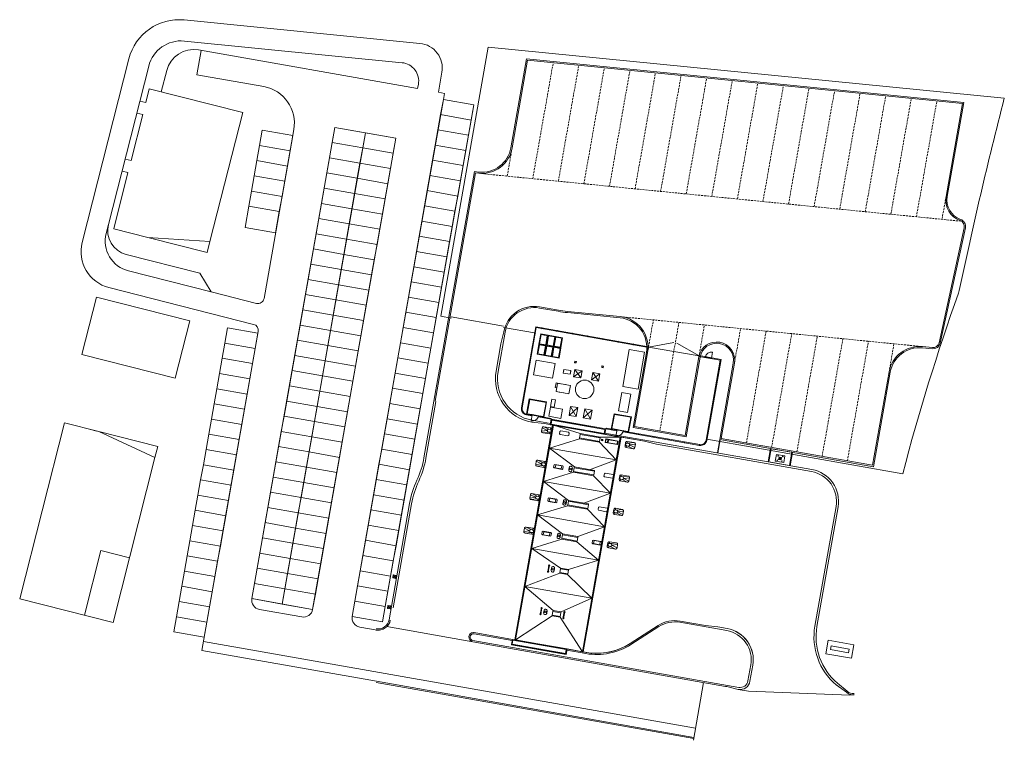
# Model space of a CAD drawing. Header units: metres. Extents: x 232917773 to 233077195, y 553137963 to 553254662.
import ezdxf

# ---------------------------------------------------------------- set-up
doc = ezdxf.new("R2010")
doc.units = ezdxf.units.M
doc.header["$LTSCALE"] = 100
doc.linetypes.add('HIDDEN', pattern=[9.525, 6.35, -3.175])
for name, color, linetype, lineweight in [('1501_overig', 251, 'Continuous', 9), ('2113_Buitenblad nieuw', 251, 'Continuous', 9), ('2122_Luifelkolommen', 251, 'Continuous', 9), ('2140_Kozijnen', 251, 'Continuous', 9), ('3124_Kathodische bescherming', 251, 'Continuous', 9), ('3132_Vulpuntenbak', 251, 'Continuous', 9), ('3240_LPG Vulpunt', 251, 'Continuous', 9), ('3320_Pomp omhulling', 251, 'Continuous', 9), ('4112_Vloeistofdicht elementen', 251, 'Continuous', 9), ('4113_Pompeiland', 251, 'Continuous', 9), ('4150_Bandenlijnen', 251, 'Continuous', 9), ('4180_parkeerplaatsen', 251, 'HIDDEN', 5), ('4223_Afvoergoten', 251, 'Continuous', 9), ('4224_Afschotlijnen', 251, 'Continuous', 9), ('4402_Aanrijdbeveiliging beton', 251, 'Continuous', 9), ('4502_Hekwerk', 251, 'FENCELINE1', 9), ('4514_Situatie omgeving', 251, 'Continuous', 9), ('4516_Diversen', 251, 'Continuous', 9)]:
    doc.layers.add(name, color=color, linetype=linetype, lineweight=lineweight)
doc.linetypes.add('FENCELINE1', pattern='A,6.35,-2.54,[133,ltypeshp.shx,S=2.54,R=0,X=-2.54,Y=0],-2.54,25.4', length=36.83)

# ---------------------------------------------------------------- blocks, each defined once
blk = doc.blocks.new('Vulpunt LNG')
at = {"layer": '3240_LPG Vulpunt'}
for points in [[(700, 550), (-700, 550), (-700, -550), (700, -550)], [(200, 200), (-200, 200), (-200, -200), (200, -200)]]:
    blk.add_lwpolyline(points, close=True, dxfattribs=at)
for points in [[(-200, -200), (200, 200)], [(-200, 200), (200, -200)]]:
    blk.add_lwpolyline(points, dxfattribs=at)
for centre in [(-388, 365), (387, 365), (-388, -365), (387, -365)]:
    blk.add_circle(centre, 50, dxfattribs=at)
blk = doc.blocks.new('Vulpuntenbak')
at = {"layer": '3132_Vulpuntenbak'}
for points in [[(0, -300), (1600, -300), (1600, 300), (0, 300)], [(55, -245), (1545, -245), (1545, 245), (55, 245)]]:
    blk.add_lwpolyline(points, close=True, dxfattribs=at)
for points in [[(55, 245), (0, 300)], [(1545, 245), (1600, 300)], [(55, -245), (0, -300)], [(1545, -245), (1600, -300)]]:
    blk.add_lwpolyline(points, dxfattribs=at)
blk = doc.blocks.new('Vulpuntenbak AdBlue')
at = {"layer": '3132_Vulpuntenbak'}
for points in [[(0, -300), (400, -300), (400, 300), (0, 300)], [(55, -245), (345, -245), (345, 245), (55, 245)]]:
    blk.add_lwpolyline(points, close=True, dxfattribs=at)
for points in [[(55, 245), (0, 300)], [(345, 245), (400, 300)], [(55, -245), (0, -300)], [(345, -245), (400, -300)]]:
    blk.add_lwpolyline(points, dxfattribs=at)
blk = doc.blocks.new('Aardingspaal')
at = {"layer": '3124_Kathodische bescherming'}
blk.add_lwpolyline([(-110, -110), (110, -110), (110, 110), (-110, 110)], close=True, dxfattribs=at)
for points in [[(-110, 0), (110, 0)], [(0, 110), (0, -110)]]:
    blk.add_lwpolyline(points, dxfattribs=at)
blk = doc.blocks.new('Luifelwand')
at = {"flags": 128}
for points in [[(0, 0), (9000, 0), (9000, 900), (0, 900)], [(30, 30), (8970, 30), (8970, 870), (30, 870)], [(130, 130), (8870, 130), (8870, 770), (130, 770)]]:
    blk.add_lwpolyline(points, close=True, dxfattribs=at)
blk = doc.blocks.new('Luifelkolom')
blk.add_lwpolyline([(-200, -250), (200, -250, 0.4142136), (450, 0), (450, 0, 0.4142136), (200, 250), (-200, 250, 0.4142136), (-450, 0), (-450, 0, 0.4142136)], format="xyb", close=True)
blk.add_lwpolyline([(-125, -125), (125, -125), (125, 125), (-125, 125)], close=True)
blk = doc.blocks.new('Pompeiland')
at = {"layer": '3320_Pomp omhulling'}
blk.add_lwpolyline([(-1250, -250), (-250, -250), (-250, 250), (-1250, 250)], close=True, dxfattribs=at)
at = {"layer": '4113_Pompeiland'}
blk.add_lwpolyline([(-1400, -300), (-100, -300), (0, -200), (0, 200), (-100, 300), (-1400, 300), (-1500, 200), (-1500, -200)], close=True, dxfattribs=at)
blk = doc.blocks.new('aanrijbeveiliging')
at = {"ltscale": 0.2, "flags": 128}
for points in [[(225, -500), (1375, -500, 0.4142136), (1600, -275), (1600, 275, 0.4142136), (1375, 500), (225, 500, 0.4142136), (0, 275), (0, -275, 0.4142136)], [(475, -225), (275, -225, -0.4142136), (50, 0), (50, 0, -0.4142136), (275, 225), (475, 225, -0.4142136), (700, 0), (700, 0, -0.4142136)]]:
    blk.add_lwpolyline(points, format="xyb", close=True, dxfattribs=at)
for points in [[(50, 0), (0, 275)], [(275, 225), (225, 500)], [(475, 225), (1375, 500)], [(700, 0), (1600, 275)], [(50, 0), (0, -275)], [(275, -225), (225, -500)], [(475, -225), (1375, -500)], [(700, 0), (1600, -275)]]:
    blk.add_lwpolyline(points, dxfattribs=at)
blk = doc.blocks.new('AB')
at = {"layer": '4516_Diversen', "ltscale": 0.2, "flags": 128}
blk.add_lwpolyline([(100, -550), (100, 550), (0, 550), (0, -550)], close=True, dxfattribs=at)
at = {"layer": '4516_Diversen', "ltscale": 0.2}
for centre in [(50, 500), (50, -500)]:
    blk.add_circle(centre, 100, dxfattribs=at)

msp = doc.modelspace()

# ---------------------------------------------------------------- linework, layer by layer
at = {"layer": '1501_overig', "transparency": 33554687}
for p, q in [((233005890, 553198029), (233005786, 553197438)), ((233005786, 553197438), (233006919, 553197238)), ((233005807, 553197558), (233005812, 553197588)), ((233005831, 553197693), (233005826, 553197664)), ((233005844, 553197769), (233005850, 553197798)), ((233005868, 553197902), (233005860, 553197858)), ((233007023, 553197829), (233005890, 553198029)), ((233006919, 553197238), (233007023, 553197829)), ((233006947, 553197401), (233006939, 553197357)), ((233006965, 553197503), (233006958, 553197459)), ((233006982, 553197599), (233006974, 553197555)), ((233007000, 553197701), (233006992, 553197657)), ((233004619, 553195833), (233004487, 553195084)), ((233004870, 553195789), (233004619, 553195833)), ((233004870, 553195789), (233004631, 553194433)), ((233004738, 553195040), (233004870, 553195789)), ((233006936, 553195424), (233004870, 553195789)), ((233005032, 553195760), (233006130, 553195566)), ((233006696, 553194068), (233006936, 553195424)), ((233004487, 553195084), (233004738, 553195040)), ((233004631, 553194433), (233006696, 553194068)), ((233005204, 553194332), (233005145, 553194342)), ((233005892, 553194210), (233005833, 553194221)), ((233010390, 553193824), (233010364, 553193793)), ((233010689, 553194369), (233010670, 553194334)), ((233003925, 553193183), (233003724, 553192043)), ((233004523, 553193077), (233003925, 553193183)), ((233004322, 553191937), (233004523, 553193077)), ((233003702, 553191921), (233003440, 553190434)), ((233005672, 553191573), (233003702, 553191921)), ((233003724, 553192043), (233004322, 553191937)), ((233003808, 553191902), (233003867, 553191892)), ((233004035, 553191862), (233004094, 553191852)), ((233005410, 553190086), (233005672, 553191573)), ((233003440, 553190434), (233005410, 553190086))]:
    msp.add_line(p, q, dxfattribs=at)
at = {"layer": '1501_overig', "flags": 128}
for points in [[(233003029, 553201919), (233001848, 553202127), (233002137, 553203768), (233003319, 553203560)], [(233002936, 553202020), (233001950, 553202193), (233002210, 553203664), (233003195, 553203491)], [(233004211, 553201710), (233003029, 553201919), (233003319, 553203560), (233004501, 553203352)], [(233004138, 553201808), (233003152, 553201981), (233003412, 553203452), (233004397, 553203279)], [(233005393, 553201502), (233004211, 553201710), (233004501, 553203352), (233005682, 553203143)], [(233002740, 553200277), (233001558, 553200486), (233001848, 553202127), (233003029, 553201919)], [(233002646, 553200378), (233001661, 553200552), (233001920, 553202023), (233002905, 553201849)], [(233003922, 553200069), (233002740, 553200277), (233003029, 553201919), (233004211, 553201710)], [(233003848, 553200166), (233002863, 553200340), (233003122, 553201811), (233004107, 553201637)], [(233005299, 553201603), (233004314, 553201777), (233004573, 553203248), (233005558, 553203074)], [(233005104, 553199861), (233003922, 553200069), (233004211, 553201710), (233005393, 553201502)], [(233005010, 553199961), (233004024, 553200135), (233004284, 553201606), (233005269, 553201432)], [(233015424, 553195273), (233017886, 553194839), (233018936, 553200797), (233016474, 553201232)], [(233000968, 553197137), (233001385, 553199501), (233004455, 553198959), (233004038, 553196596)], [(233014729, 553191334), (233016206, 553191074), (233016727, 553194028), (233015250, 553194289)]]:
    msp.add_lwpolyline(points, close=True, dxfattribs=at)
at = {"layer": '1501_overig', "transparency": 33554687, "flags": 128}
for points in [[(233007451, 553196846), (233007657, 553198018), (233008819, 553197813), (233008613, 553196641)], [(233010351, 553196334), (233010558, 553197506), (233011720, 553197301), (233011513, 553196129)], [(233007869, 553190380), (233008126, 553191837), (233006974, 553192040), (233006717, 553190583)], [(233009031, 553190175), (233009288, 553191632), (233010441, 553191429), (233010184, 553189972)]]:
    msp.add_lwpolyline(points, close=True, dxfattribs=at)
for points in [[(233007451, 553196846), (233008819, 553197813)], [(233008613, 553196641), (233007657, 553198018)], [(233010351, 553196334), (233011720, 553197301)], [(233011513, 553196129), (233010558, 553197506)], [(233006717, 553190583), (233008126, 553191837)], [(233007869, 553190380), (233006974, 553192040)], [(233009031, 553190175), (233010441, 553191429)], [(233010184, 553189972), (233009288, 553191632)]]:
    msp.add_lwpolyline(points, dxfattribs=at)
at = {"layer": '1501_overig', "transparency": 33554687}
msp.add_circle((233009247, 553194798), 1500, dxfattribs=at)
at = {"layer": '2113_Buitenblad nieuw', "flags": 128}
for points in [[(233000710, 553190637), (232999848, 553190789), (233000283, 553193251), (233003089, 553192756), (233002655, 553190294), (233001793, 553190446), (233001807, 553190525), (233002590, 553190387), (233002997, 553192691), (233000347, 553193158), (232999941, 553190854), (233000724, 553190716)], [(233014428, 553188218), (233013567, 553188370), (233014001, 553190832), (233016808, 553190337), (233016373, 553187875), (233015512, 553188027), (233015526, 553188106), (233016309, 553187968), (233016715, 553190272), (233014066, 553190739), (233013659, 553188435), (233014442, 553188297)]]:
    msp.add_lwpolyline(points, close=True, dxfattribs=at)
at = {"layer": '2122_Luifelkolommen', "transparency": 33554687, "flags": 128}
for points in [[(233007682, 553199364, 0.4142136), (233007664, 553199351), (233007626, 553199136, 0.4142136), (233007639, 553199117), (233007854, 553199080, 0.4142136), (233007872, 553199092), (233007910, 553199308, 0.4142136), (233007897, 553199326)], [(233007680, 553199351, 0.4142136), (233007676, 553199349), (233007638, 553199133, 0.4142136), (233007641, 553199130), (233007856, 553199092, 0.4142136), (233007860, 553199094), (233007898, 553199310, 0.4142136), (233007895, 553199313)], [(233012280, 553198553, -0.4142136), (233012293, 553198535), (233012255, 553198319, -0.4142136), (233012236, 553198307), (233012021, 553198345, -0.4142136), (233012008, 553198363), (233012046, 553198578, -0.4142136), (233012064, 553198591)], [(233012278, 553198541, -0.4142136), (233012280, 553198537), (233012242, 553198322, -0.4142136), (233012239, 553198319), (233012023, 553198357, -0.4142136), (233012021, 553198361), (233012059, 553198576, -0.4142136), (233012062, 553198579)]]:
    msp.add_lwpolyline(points, format="xyb", close=True, dxfattribs=at)
at = {"layer": '2140_Kozijnen', "flags": 128}
for points in [[(233001751, 553190494), (233000766, 553190667), (233000593, 553189683, 0.4142136)], [(233015469, 553188075), (233014485, 553188249), (233014311, 553187264, 0.4142136)]]:
    msp.add_lwpolyline(points, format="xyb", close=True, dxfattribs=at)
for points in [[(233001807, 553190525), (233000724, 553190716), (233000710, 553190637), (233001793, 553190446)], [(233000773, 553190707), (233000724, 553190716), (233000710, 553190637), (233000759, 553190628)], [(233001758, 553190533), (233001807, 553190525), (233001793, 553190446), (233001744, 553190454)], [(233015526, 553188106), (233014442, 553188297), (233014428, 553188218), (233015512, 553188027)], [(233014492, 553188288), (233014442, 553188297), (233014428, 553188218), (233014478, 553188209)], [(233015476, 553188114), (233015526, 553188106), (233015512, 553188027), (233015463, 553188036)]]:
    msp.add_lwpolyline(points, close=True, dxfattribs=at)
at = {"layer": '4112_Vloeistofdicht elementen', "flags": 128}
for points in [[(233004068, 553189009), (232997939, 553154245)], [(233015138, 553187057), (233009008, 553152293)]]:
    msp.add_lwpolyline(points, dxfattribs=at)
msp.add_lwpolyline([(232998057, 553154224), (233008890, 553152314), (233015020, 553187078), (233004187, 553188988)], close=True, dxfattribs=at)
at = {"layer": '4113_Pompeiland', "flags": 128}
for points in [[(233005266, 553187478), (233006546, 553187252), (233006662, 553187333), (233006731, 553187727), (233006650, 553187843), (233005370, 553188069), (233005254, 553187987), (233005185, 553187594)], [(233008417, 553186922), (233011667, 553186349), (233011771, 553186940), (233008521, 553187513)], [(233007462, 553181506), (233010712, 553180933), (233010816, 553181523), (233007566, 553182096)], [(233012460, 553180624), (233013740, 553180399), (233013856, 553180480), (233013926, 553180874), (233013844, 553180989), (233012564, 553181215), (233012448, 553181134), (233012379, 553180740)], [(233006507, 553176089), (233009757, 553175516), (233009861, 553176107), (233006611, 553176680)], [(233011505, 553175208), (233012785, 553174982), (233012901, 553175063), (233012970, 553175457), (233012889, 553175573), (233011609, 553175799), (233011493, 553175718), (233011424, 553175324)], [(233005552, 553170673), (233008014, 553170239), (233008118, 553170829), (233005656, 553171264)], [(233005227, 553165145), (233006507, 553164919), (233006612, 553165510), (233005331, 553165736)], [(233004012, 553158251), (233005292, 553158026), (233005396, 553158617), (233004116, 553158842)]]:
    msp.add_lwpolyline(points, close=True, dxfattribs=at)
at = {"layer": '4150_Bandenlijnen'}
for p, q in [((232996166, 553204111), (232995690, 553202164)), ((233002685, 553189253), (233000693, 553189472))]:
    msp.add_line(p, q, dxfattribs=at)
at = {"layer": '4150_Bandenlijnen', "flags": 128}
for points in [[(232996363, 553204076, -0.4142136), (233001923, 553207969), (233004958, 553207434, 0.0188822), (233006469, 553207226), (233014984, 553206381, -0.4365099), (233019236, 553200771), (233017094, 553188622), (233025662, 553187112), (233027936, 553200006, -1), (233033303, 553199060), (233031116, 553186656), (233056031, 553182263), (233058731, 553197575, -0.3922633), (233063933, 553201518), (233065532, 553201359, 0.3805688), (233066823, 553202297), (233070898, 553220936, 0.3792175), (233070121, 553222326, -0.3676235), (233067960, 553226014), (233070651, 553241274), (232999846, 553248307), (232997310, 553233925, -0.3922633), (232992109, 553229982), (232991398, 553230053), (232984848, 553192906)], [(232996166, 553204111, -0.4142136), (233001958, 553208166), (233004993, 553207631, 0.0188822), (233006489, 553207425), (233015003, 553206580, -0.4365099), (233019433, 553200736), (233017326, 553188785), (233025500, 553187343), (233027739, 553200041, -0.9999969), (233033500, 553199025), (233031348, 553186819), (233055869, 553182495), (233058534, 553197610, -0.3922633), (233063953, 553201717), (233065552, 553201558, 0.3805688), (233066627, 553202340), (233070702, 553220979, 0.3792175), (233070055, 553222137, -0.3676235), (233067763, 553226049), (233070416, 553241096), (233000011, 553248090), (232997507, 553233891, -0.3922633), (232992089, 553229783), (232991563, 553229836), (232985045, 553192871)], [(233000750, 553189797, -0.4142136), (232995234, 553197675), (232996363, 553204076)], [(233000693, 553189472, -0.4142136), (232994909, 553197732), (232995690, 553202164)], [(232984848, 553192906), (232983230, 553183729, -0.0648209), (232982086, 553180083, 0.0648209), (232980911, 553176338), (232977586, 553157479)], [(232985173, 553192848), (232983555, 553183671, -0.0648209), (232982386, 553179944, 0.0648209), (232981236, 553176281), (232978258, 553159391)], [(233051736, 553145915), (233050204, 553147200, -0.2679492), (233046853, 553156409), (233050269, 553175785, 0.4142136), (233046051, 553181809), (233012538, 553187719)], [(233049992, 553146947, -0.2679492), (233046528, 553156467), (233049944, 553175843, 0.4142136), (233045994, 553181484), (233020906, 553185908)], [(232977783, 553157444, -0.4142136), (232975466, 553155821)], [(232977586, 553157479, -0.4142136), (232975501, 553156018)], [(233006368, 553152556), (233009451, 553152012, 0.188623), (233016736, 553153476), (233021254, 553156380, -0.188623), (233024683, 553157069), (233030776, 553155995)], [(233006403, 553152753), (233009485, 553152209, 0.188623), (233016628, 553153645), (233021146, 553156548, -0.188623), (233024717, 553157266), (233028841, 553156539)], [(233030776, 553155995), (233032254, 553155734, -0.4142136), (233036147, 553150173), (233035691, 553147588, -0.4142136), (233034185, 553146534)], [(233030834, 553156320), (233032311, 553156059, -0.4142136), (233036472, 553150116), (233036016, 553147531, -0.4142136), (233034128, 553146209, -0.4142136)], [(233034128, 553146209), (233032291, 553146657, 0.0162286), (233032069, 553146704), (232991124, 553153924, -0.4134765), (232990516, 553154791, -0.4149509), (232991385, 553155401), (232997540, 553154315)], [(233034185, 553146534), (232991159, 553154121, -0.4134765), (232990713, 553154756, -0.414951), (232991350, 553155204), (232997505, 553154119)], [(233052910, 553145358), (233052852, 553145351, -0.2098343), (233051694, 553145689), (233051608, 553145761)], [(233052884, 553145556), (233052826, 553145549, -0.2098343), (233051823, 553145842), (233051736, 553145915)]]:
    msp.add_lwpolyline(points, format="xyb", dxfattribs=at)
for points in [[(233003704, 553189276), (233000750, 553189797)], [(233018959, 553186383), (233002685, 553189253)], [(233031116, 553186656), (233030737, 553184510)], [(233031214, 553186639), (233030836, 553184492)], [(233038960, 553183060), (233039339, 553185206)], [(233039059, 553183042), (233039437, 553185189)], [(233042407, 553182452), (233042786, 553184599)], [(233042506, 553182434), (233042884, 553184581)], [(232991124, 553153924), (232977225, 553156374)], [(232947537, 553153973), (233027201, 553139926)], [(232975490, 553147318), (233026904, 553138232)], [(232975524, 553147515), (233026938, 553138429)], [(233026857, 553137963), (233028498, 553147334)], [(233034128, 553146209), (233035792, 553145915), (233052199, 553145266), (233052852, 553145351)]]:
    msp.add_lwpolyline(points, dxfattribs=at)
msp.add_lwpolyline([(233049944, 553175843, 0.4142136), (233045994, 553181484), (233020906, 553185908), (233018959, 553186383), (233015138, 553187057), (233009008, 553152293), (233010231, 553152078, 0.164765), (233016628, 553153645), (233021147, 553156549, -0.1885708), (233024717, 553157266), (233028841, 553156539), (233030834, 553156320), (233032311, 553156059, -0.4142126), (233036472, 553150116), (233036016, 553147531, -0.4142136), (233034128, 553146209), (233035792, 553145915), (233052199, 553145266), (233052852, 553145351, -0.2237857), (233051634, 553145742), (233049992, 553146947, -0.2679492), (233046528, 553156467)], format="xyb", close=True, dxfattribs=at)
msp.add_lwpolyline([(233039059, 553183042), (233042407, 553182452), (233042786, 553184599), (233039437, 553185189)], close=True, dxfattribs=at)
at = {"layer": '4180_parkeerplaatsen', "ltscale": 0.5, "flags": 128}
for points in [[(233000844, 553228914), (233004153, 553247678)], [(233004985, 553228502), (233008294, 553247267)], [(233009127, 553228091), (233012436, 553246856)], [(233013268, 553227679), (233016577, 553246444)], [(233017410, 553227268), (233020719, 553246033)], [(233021551, 553226857), (233024860, 553245621)], [(233025693, 553226445), (233029001, 553245210)], [(233029834, 553226034), (233033143, 553244799)], [(233033976, 553225622), (233037284, 553244387)], [(233038117, 553225211), (233041426, 553243976)], [(233042259, 553224800), (233045567, 553243564)], [(233046400, 553224388), (233049709, 553243153)], [(233050542, 553223977), (233053850, 553242742)], [(233054683, 553223565), (233057992, 553242330)], [(233058825, 553223154), (233062133, 553241919)], [(233062966, 553222743), (233066275, 553241507)], [(232997507, 553233891), (232996702, 553229325)], [(232992089, 553229783), (233070295, 553222014)], [(233067763, 553226049), (233067107, 553222331)], [(233015005, 553206579), (233063952, 553201717)], [(233019433, 553200736), (233020370, 553206046)], [(233024511, 553205635), (233021413, 553188064)], [(233027741, 553200053), (233028653, 553205224)], [(233033502, 553199038), (233034491, 553204644)], [(233035434, 553186098), (233038632, 553204232)], [(233039521, 553185377), (233042774, 553203821)], [(233043608, 553184657), (233046915, 553203410)], [(233047695, 553183936), (233051057, 553202998)], [(233051782, 553183215), (233055198, 553202587)], [(233058534, 553197610), (233059339, 553202175)]]:
    msp.add_lwpolyline(points, dxfattribs=at)
at = {"layer": '4223_Afvoergoten', "flags": 128}
for points in [[(233008544, 553187641), (233011794, 553187068), (233011771, 553186940), (233008521, 553187513)], [(233008395, 553186794), (233011644, 553186221), (233011667, 553186349), (233008417, 553186922)], [(233007439, 553181378), (233010689, 553180805), (233010712, 553180933), (233007462, 553181506)], [(233007589, 553182225), (233010839, 553181651), (233010816, 553181523), (233007566, 553182096)], [(233006634, 553176808), (233009884, 553176235), (233009861, 553176107), (233006611, 553176680)], [(233006484, 553175961), (233009734, 553175388), (233009757, 553175516), (233006507, 553176089)], [(233005529, 553170545), (233007991, 553170111), (233008014, 553170239), (233005552, 553170673)], [(233005679, 553171392), (233008141, 553170957), (233008118, 553170829), (233005656, 553171264)], [(233005205, 553165017), (233006485, 553164791), (233006507, 553164919), (233005227, 553165145)], [(233005354, 553165864), (233006634, 553165638), (233006612, 553165510), (233005331, 553165736)], [(233004138, 553158970), (233005419, 553158745), (233005396, 553158617), (233004116, 553158842)], [(233003989, 553158123), (233005269, 553157898), (233005292, 553158026), (233004012, 553158251)]]:
    msp.add_lwpolyline(points, close=True, dxfattribs=at)
at = {"layer": '4224_Afschotlijnen', "flags": 128}
for points in [[(233008544, 553187641), (233004187, 553188988)], [(233003536, 553185299), (233008395, 553186794)], [(233014368, 553183385), (233011644, 553186221)], [(233011794, 553187068), (233015020, 553187078)], [(233010051, 553181790), (233014368, 553183385), (233003535, 553185295), (233007589, 553182225)], [(233002581, 553179882), (233007439, 553181378)], [(233009096, 553176374), (233013413, 553177968), (233002580, 553179879), (233006634, 553176808)], [(233013413, 553177968), (233010689, 553180805)], [(233001626, 553174466), (233006484, 553175961)], [(233012458, 553172552), (233009734, 553175388)], [(233008141, 553170957), (233012458, 553172552), (233001625, 553174462), (233005679, 553171392)], [(233005529, 553170545), (233000670, 553169046)], [(233011503, 553167136), (233007991, 553170111)], [(233011503, 553167136), (233000670, 553169046)], [(233000670, 553169046), (233005354, 553165864)], [(233006634, 553165638), (233011503, 553167136)], [(233005205, 553165017), (232999585, 553162891)], [(233006485, 553164791), (233010418, 553160981)], [(233010418, 553160981), (232999585, 553162891)], [(233004138, 553158970), (232999585, 553162891)], [(233005419, 553158745), (233010418, 553160981)], [(233003989, 553158123), (232998057, 553154224)], [(233008890, 553152314), (233005269, 553157898)]]:
    msp.add_lwpolyline(points, dxfattribs=at)
at = {"layer": '4502_Hekwerk', "ltscale": 0.125, "flags": 128}
for points in [[(233029050, 553186716), (233060745, 553181127, -0.0212212), (233069757, 553210353, -0.0003399), (233069911, 553210789, -0.0112387), (233077195, 553241930), (232993636, 553250231), (232985947, 553206623), (232987621, 553206328)], [(233000689, 553190519), (232999828, 553190671, -0.4142136), (232999016, 553191829), (233001326, 553204927), (233019604, 553201704)], [(233019583, 553201586), (233001423, 553204788), (232999135, 553191808, 0.4142136), (232999848, 553190789), (233000710, 553190637)]]:
    msp.add_lwpolyline(points, format="xyb", dxfattribs=at)
for points in [[(232987656, 553206525), (232996125, 553205032)], [(232996090, 553204835), (233001152, 553203942)], [(233019594, 553201645), (233023680, 553202366)], [(233027767, 553200204), (233024173, 553202279)], [(233019594, 553201645), (233027767, 553200204)], [(233001793, 553190446), (233003847, 553190084), (233003826, 553189966), (233001773, 553190328)]]:
    msp.add_lwpolyline(points, dxfattribs=at)
for points in [[(233001260, 553203862), (233001270, 553203921), (233001152, 553203942), (233001142, 553203883)], [(233002370, 553204743), (233002311, 553204753), (233002290, 553204635), (233002349, 553204625)], [(233004832, 553204309), (233004773, 553204319), (233004752, 553204201), (233004811, 553204191)], [(233007294, 553203875), (233007235, 553203885), (233007214, 553203767), (233007273, 553203756)], [(233009756, 553203441), (233009697, 553203451), (233009676, 553203333), (233009735, 553203322)], [(233000871, 553201656), (233000881, 553201715), (233000763, 553201736), (233000753, 553201677)], [(233012218, 553203006), (233012159, 553203017), (233012138, 553202899), (233012197, 553202888)], [(233014680, 553202572), (233014621, 553202583), (233014600, 553202465), (233014659, 553202454)], [(233017142, 553202138), (233017083, 553202149), (233017062, 553202030), (233017121, 553202020)], [(233019604, 553201704), (233019545, 553201714), (233019524, 553201596), (233019583, 553201586)], [(233027837, 553200252), (233027778, 553200263), (233027757, 553200145), (233027816, 553200134)], [(233000437, 553199194), (233000447, 553199253), (233000329, 553199274), (233000319, 553199215)], [(233028768, 553200088), (233028708, 553200099), (233028688, 553199980), (233028747, 553199970)], [(233028750, 553199990), (233029834, 553199799), (233029847, 553199878), (233028764, 553200069)], [(233028799, 553199981), (233028750, 553199990), (233028764, 553200069), (233028813, 553200060)], [(233029784, 553199807), (233029834, 553199799), (233029847, 553199878), (233029798, 553199886)], [(233029910, 553199887), (233029851, 553199897), (233029830, 553199779), (233029889, 553199769)], [(233030343, 553199810), (233030284, 553199821), (233030263, 553199703), (233030322, 553199692)], [(233031144, 553198593), (233031154, 553198652), (233031036, 553198673), (233031026, 553198614)], [(233000003, 553196732), (233000013, 553196791), (232999895, 553196812), (232999885, 553196753)], [(233030755, 553196387), (233030765, 553196446), (233030647, 553196467), (233030637, 553196408)], [(233030321, 553193925), (233030331, 553193984), (233030213, 553194005), (233030203, 553193946)], [(232999135, 553191808), (232999145, 553191867), (232999027, 553191888), (232999016, 553191829)], [(232999907, 553190778), (232999848, 553190789), (232999828, 553190671), (232999887, 553190660)], [(233000710, 553190637), (233000651, 553190647), (233000630, 553190529), (233000689, 553190519)], [(233029887, 553191463), (233029897, 553191522), (233029779, 553191543), (233029769, 553191484)], [(233001852, 553190435), (233001793, 553190446), (233001773, 553190328), (233001832, 553190317)], [(233003847, 553190084), (233003788, 553190094), (233003767, 553189976), (233003826, 553189966)], [(233029453, 553189001), (233029463, 553189060), (233029345, 553189081), (233029335, 553189022)], [(233012769, 553188510), (233012710, 553188521), (233012689, 553188403), (233012748, 553188392)], [(233014408, 553188100), (233012689, 553188403), (233012710, 553188521), (233014428, 553188218)], [(233014428, 553188218), (233014369, 553188228), (233014349, 553188110), (233014408, 553188100)], [(233015571, 553188016), (233015512, 553188027), (233015491, 553187909), (233015550, 553187898)], [(233018033, 553187582), (233017974, 553187593), (233017953, 553187475), (233018012, 553187464)], [(233020495, 553187148), (233020436, 553187159), (233020415, 553187040), (233020474, 553187030)], [(233022957, 553186714), (233022898, 553186724), (233022877, 553186606), (233022936, 553186596)], [(233025419, 553186280), (233025360, 553186290), (233025339, 553186172), (233025398, 553186162)], [(233027881, 553185846), (233027822, 553185856), (233027801, 553185738), (233027860, 553185728)], [(233029019, 553186539), (233029029, 553186598), (233028911, 553186619), (233028900, 553186560)]]:
    msp.add_lwpolyline(points, close=True, dxfattribs=at)
for points in [[(233027757, 553200145), (233027778, 553200263), (233031328, 553199637), (233029019, 553186539, -0.4142136), (233027860, 553185728), (233015491, 553187909), (233015512, 553188027), (233027881, 553185846, 0.4142136), (233028900, 553186560), (233031189, 553199539)], [(233028806, 553200020), (233029791, 553199847), (233029965, 553200832, 0.4142136)]]:
    msp.add_lwpolyline(points, format="xyb", close=True, dxfattribs=at)
at = {"layer": '4514_Situatie omgeving'}
for p, q in [((232944426, 553254621), (232982586, 553250828)), ((232944432, 553251204), (232979674, 553247701)), ((232947150, 553249677), (232946455, 553245738)), ((232982209, 553243495), (232946717, 553249754)), ((232935454, 553248331), (232927891, 553218572)), ((232938664, 553247160), (232932147, 553221514)), ((232940695, 553242970), (232941574, 553246430)), ((232957288, 553243828), (232946455, 553245738)), ((232986130, 553246153), (232985557, 553242905)), ((232982332, 553244195), (232982209, 553243495)), ((232972042, 553160500), (232986368, 553241747)), ((232986542, 553242731), (232985557, 553242905)), ((232986368, 553241747), (232986542, 553242731)), ((232991292, 553240878), (232986368, 553241747)), ((232976966, 553159632), (232991292, 553240878)), ((232955359, 553160903), (232968817, 553237226)), ((232957330, 553209517), (232962155, 553236877)), ((232968817, 553237226), (232978665, 553235489)), ((232973741, 553236357), (232960283, 553160035)), ((232978665, 553235489), (232965207, 553159167)), ((232932147, 553221514), (232931778, 553220061)), ((232935039, 553216652), (232946960, 553213623)), ((232946960, 553213623), (232948767, 553210584)), ((232932229, 553211279), (232955652, 553205327)), ((232948767, 553210584), (232956099, 553208721)), ((232956390, 553204184), (232947276, 553152496)), ((232929213, 553188314), (232930282, 553188043)), ((232965207, 553159167), (232955359, 553160903)), ((232976966, 553159632), (232972042, 553160500)), ((232947276, 553152496), (232975524, 553147515))]:
    msp.add_line(p, q, dxfattribs=at)
at = {"layer": '4514_Situatie omgeving', "flags": 128}
for points in [[(232948569, 553218735), (232953876, 553239621), (232938756, 553243463), (232938190, 553241233), (232937221, 553241480), (232936728, 553239541), (232937697, 553239295), (232935801, 553231832), (232934832, 553232079), (232934339, 553230140), (232935308, 553229894), (232932993, 553220783), (232938545, 553219373)], [(232986368, 553241747), (232991292, 553240878), (232990858, 553238416), (232985934, 553239285)], [(232985934, 553239285), (232990858, 553238416), (232990424, 553235954), (232985500, 553236823)], [(232968817, 553237226), (232973741, 553236357), (232973306, 553233895), (232968382, 553234764)], [(232985500, 553236823), (232990424, 553235954), (232989990, 553233492), (232985066, 553234361)], [(232957057, 553236761), (232961981, 553235892), (232961547, 553233430), (232956623, 553234299)], [(232973741, 553236357), (232978665, 553235489), (232978231, 553233027), (232973306, 553233895)], [(232956623, 553234299), (232961547, 553233430), (232961113, 553230968), (232956189, 553231837)], [(232968382, 553234764), (232973306, 553233895), (232972872, 553231433), (232967948, 553232302)], [(232973306, 553233895), (232978231, 553233027), (232977796, 553230565), (232972872, 553231433)], [(232985066, 553234361), (232989990, 553233492), (232989556, 553231030), (232984632, 553231898)], [(232967948, 553232302), (232972872, 553231433), (232972438, 553228971), (232967514, 553229840)], [(232956189, 553231837), (232961113, 553230968), (232960679, 553228506), (232955755, 553229375)], [(232972872, 553231433), (232977796, 553230565), (232977362, 553228103), (232972438, 553228971)], [(232984632, 553231898), (232989556, 553231030), (232989122, 553228568), (232984198, 553229436)], [(232955755, 553229375), (232960679, 553228506), (232960245, 553226044), (232955321, 553226913)], [(232967514, 553229840), (232972438, 553228971), (232972004, 553226509), (232967080, 553227378)], [(232972438, 553228971), (232977362, 553228103), (232976928, 553225641), (232972004, 553226509)], [(232984198, 553229436), (232989122, 553228568), (232988688, 553226106), (232983764, 553226974)], [(232967080, 553227378), (232972004, 553226509), (232971570, 553224047), (232966646, 553224916)], [(232955321, 553226913), (232960245, 553226044), (232959811, 553223582), (232954887, 553224451)], [(232972004, 553226509), (232976928, 553225641), (232976494, 553223179), (232971570, 553224047)], [(232983764, 553226974), (232988688, 553226106), (232988253, 553223644), (232983329, 553224512)], [(232954887, 553224451), (232959811, 553223582), (232959203, 553220135), (232954279, 553221004)], [(232966646, 553224916), (232971570, 553224047), (232971136, 553221585), (232966212, 553222454)], [(232983329, 553224512), (232988253, 553223644), (232987819, 553221182), (232982895, 553222050)], [(232971570, 553224047), (232976494, 553223179), (232976060, 553220717), (232971136, 553221585)], [(232966212, 553222454), (232971136, 553221585), (232970702, 553219123), (232965778, 553219992)], [(232971136, 553221585), (232976060, 553220717), (232975626, 553218255), (232970702, 553219123)], [(232982895, 553222050), (232987819, 553221182), (232987385, 553218720), (232982461, 553219588)], [(232965778, 553219992), (232970702, 553219123), (232970268, 553216661), (232965344, 553217530)], [(232982461, 553219588), (232987385, 553218720), (232986951, 553216258), (232982027, 553217126)], [(232970702, 553219123), (232975626, 553218255), (232975192, 553215793), (232970268, 553216661)], [(232965344, 553217530), (232970268, 553216661), (232969834, 553214199), (232964909, 553215068)], [(232970268, 553216661), (232975192, 553215793), (232974758, 553213331), (232969834, 553214199)], [(232982027, 553217126), (232986951, 553216258), (232986517, 553213796), (232981593, 553214664)], [(232964909, 553215068), (232969834, 553214199), (232969399, 553211737), (232964475, 553212606)], [(232981593, 553214664), (232986517, 553213796), (232986083, 553211334), (232981159, 553212202)], [(232969834, 553214199), (232974758, 553213331), (232974323, 553210869), (232969399, 553211737)], [(232964475, 553212606), (232969399, 553211737), (232968965, 553209275), (232964041, 553210143)], [(232969399, 553211737), (232974323, 553210869), (232973889, 553208407), (232968965, 553209275)], [(232981159, 553212202), (232986083, 553211334), (232985649, 553208872), (232980725, 553209740)], [(232945305, 553205893), (232930186, 553209735), (232927821, 553200430), (232942941, 553196588)], [(232964041, 553210143), (232968965, 553209275), (232968531, 553206813), (232963607, 553207681)], [(232980725, 553209740), (232985649, 553208872), (232985215, 553206410), (232980291, 553207278)], [(232968965, 553209275), (232973889, 553208407), (232973455, 553205945), (232968531, 553206813)], [(232963607, 553207681), (232968531, 553206813), (232968097, 553204351), (232963173, 553205219)], [(232968531, 553206813), (232973455, 553205945), (232973021, 553203483), (232968097, 553204351)], [(232980291, 553207278), (232985215, 553206410), (232984780, 553203948), (232979856, 553204816)], [(232963173, 553205219), (232968097, 553204351), (232967663, 553201889), (232962739, 553202757)], [(232951414, 553204754), (232956338, 553203886), (232955904, 553201424), (232950979, 553202292)], [(232968097, 553204351), (232973021, 553203483), (232972587, 553201021), (232967663, 553201889)], [(232979856, 553204816), (232984780, 553203948), (232984346, 553201486), (232979422, 553202354)], [(232950979, 553202292), (232955904, 553201424), (232955469, 553198962), (232950545, 553199830)], [(232962739, 553202757), (232967663, 553201889), (232967229, 553199427), (232962305, 553200295)], [(232967663, 553201889), (232972587, 553201021), (232972153, 553198559), (232967229, 553199427)], [(232979422, 553202354), (232984346, 553201486), (232983912, 553199024), (232978988, 553199892)], [(232962305, 553200295), (232967229, 553199427), (232966795, 553196965), (232961871, 553197833)], [(232950545, 553199830), (232955469, 553198962), (232955035, 553196500), (232950111, 553197368)], [(232967229, 553199427), (232972153, 553198559), (232971719, 553196097), (232966795, 553196965)], [(232978988, 553199892), (232983912, 553199024), (232983478, 553196562), (232978554, 553197430)], [(232950111, 553197368), (232955035, 553196500), (232954601, 553194038), (232949677, 553194906)], [(232961871, 553197833), (232966795, 553196965), (232966361, 553194503), (232961437, 553195371)], [(232966795, 553196965), (232971719, 553196097), (232971285, 553193635), (232966361, 553194503)], [(232978554, 553197430), (232983478, 553196562), (232983044, 553194100), (232978120, 553194968)], [(232961437, 553195371), (232966361, 553194503), (232965926, 553192041), (232961002, 553192909)], [(232949677, 553194906), (232954601, 553194038), (232954167, 553191576), (232949243, 553192444)], [(232966361, 553194503), (232971285, 553193635), (232970850, 553191173), (232965926, 553192041)], [(232978120, 553194968), (232983044, 553194100), (232982610, 553191638), (232977686, 553192506)], [(232949243, 553192444), (232954167, 553191576), (232953733, 553189114), (232948809, 553189982)], [(232961002, 553192909), (232965926, 553192041), (232965492, 553189579), (232960568, 553190447)], [(232977686, 553192506), (232982610, 553191638), (232982176, 553189176), (232977252, 553190044)], [(232965926, 553192041), (232970850, 553191173), (232970416, 553188711), (232965492, 553189579)], [(232917773, 553160887), (232932892, 553157045), (232939677, 553183745), (232930565, 553187971), (232925014, 553189381)], [(232948809, 553189982), (232953733, 553189114), (232953299, 553186652), (232948375, 553187520)], [(232960568, 553190447), (232965492, 553189579), (232965058, 553187117), (232960134, 553187985)], [(232965492, 553189579), (232970416, 553188711), (232969982, 553186249), (232965058, 553187117)], [(232977252, 553190044), (232982176, 553189176), (232981742, 553186714), (232976818, 553187582)], [(232948375, 553187520), (232953299, 553186652), (232952865, 553184190), (232947941, 553185058)], [(232960134, 553187985), (232965058, 553187117), (232964624, 553184655), (232959700, 553185523)], [(232976818, 553187582), (232981742, 553186714), (232981308, 553184252), (232976383, 553185120)], [(232965058, 553187117), (232969982, 553186249), (232969548, 553183787), (232964624, 553184655)], [(232947941, 553185058), (232952865, 553184190), (232952431, 553181728), (232947507, 553182596)], [(232959700, 553185523), (232964624, 553184655), (232964190, 553182193), (232959266, 553183061)], [(232964624, 553184655), (232969548, 553183787), (232969114, 553181325), (232964190, 553182193)], [(232976383, 553185120), (232981308, 553184252), (232980873, 553181790), (232975949, 553182658)], [(232959266, 553183061), (232964190, 553182193), (232963756, 553179731), (232958832, 553180599)], [(232975949, 553182658), (232980873, 553181790), (232980439, 553179328), (232975515, 553180196)], [(232947507, 553182596), (232952431, 553181728), (232951996, 553179266), (232947072, 553180134)], [(232964190, 553182193), (232969114, 553181325), (232968680, 553178863), (232963756, 553179731)], [(232947072, 553180134), (232951996, 553179266), (232951562, 553176804), (232946638, 553177672)], [(232958832, 553180599), (232963756, 553179731), (232963322, 553177269), (232958398, 553178137)], [(232963756, 553179731), (232968680, 553178863), (232968246, 553176401), (232963322, 553177269)], [(232975515, 553180196), (232980439, 553179328), (232980005, 553176866), (232975081, 553177734)], [(232958398, 553178137), (232963322, 553177269), (232962888, 553174807), (232957964, 553175675)], [(232946638, 553177672), (232951562, 553176804), (232951128, 553174342), (232946204, 553175210)], [(232963322, 553177269), (232968246, 553176401), (232967812, 553173939), (232962888, 553174807)], [(232975081, 553177734), (232980005, 553176866), (232979571, 553174404), (232974647, 553175272)], [(232946204, 553175210), (232951128, 553174342), (232950694, 553171880), (232945770, 553172748)], [(232957964, 553175675), (232962888, 553174807), (232962453, 553172345), (232957529, 553173213)], [(232962888, 553174807), (232967812, 553173939), (232967378, 553171477), (232962453, 553172345)], [(232974647, 553175272), (232979571, 553174404), (232979137, 553171942), (232974213, 553172810)], [(232957529, 553173213), (232962453, 553172345), (232962019, 553169883), (232957095, 553170751)], [(232945770, 553172748), (232950694, 553171880), (232950260, 553169418), (232945336, 553170286)], [(232962453, 553172345), (232967378, 553171477), (232966943, 553169015), (232962019, 553169883)], [(232974213, 553172810), (232979137, 553171942), (232978703, 553169480), (232973779, 553170348)], [(232945336, 553170286), (232950260, 553169418), (232949826, 553166956), (232944902, 553167824)], [(232957095, 553170751), (232962019, 553169883), (232961585, 553167421), (232956661, 553168289)], [(232962019, 553169883), (232966943, 553169015), (232966509, 553166553), (232961585, 553167421)], [(232973779, 553170348), (232978703, 553169480), (232978269, 553167018), (232973345, 553167886)], [(232956661, 553168289), (232961585, 553167421), (232961151, 553164959), (232956227, 553165827)], [(232944902, 553167824), (232949826, 553166956), (232949392, 553164494), (232944468, 553165362)], [(232961585, 553167421), (232966509, 553166553), (232966075, 553164091), (232961151, 553164959)], [(232973345, 553167886), (232978269, 553167018), (232977835, 553164556), (232972911, 553165424)], [(232944468, 553165362), (232949392, 553164494), (232948958, 553162032), (232944034, 553162900)], [(232956227, 553165827), (232961151, 553164959), (232960717, 553162497), (232955793, 553163365)], [(232972911, 553165424), (232977835, 553164556), (232977400, 553162094), (232972476, 553162962)], [(232961151, 553164959), (232966075, 553164091), (232965641, 553161629), (232960717, 553162497)], [(232944034, 553162900), (232948958, 553162032), (232948523, 553159570), (232943599, 553160438)], [(232955793, 553163365), (232960717, 553162497), (232960283, 553160035), (232955359, 553160903)], [(232960717, 553162497), (232965641, 553161629), (232965207, 553159167), (232960283, 553160035)], [(232972476, 553162962), (232977400, 553162094), (232976966, 553159632), (232972042, 553160500)], [(232943599, 553160438), (232948523, 553159570), (232948089, 553157108), (232943165, 553157976)], [(232972042, 553160500), (232976966, 553159632), (232976532, 553157170), (232971608, 553158038)], [(232943165, 553157976), (232948089, 553157108), (232947655, 553154646), (232942731, 553155514)]]:
    msp.add_lwpolyline(points, close=True, dxfattribs=at)
for points in [[(232931778, 553220061, 0.4142136), (232935392, 553213983), (232948767, 553210584)], [(232975957, 553155748), (232972825, 553156300, -0.4142136), (232971608, 553158038), (232976532, 553157170)]]:
    msp.add_lwpolyline(points, format="xyb", dxfattribs=at)
for points in [[(232938545, 553219373), (232948113, 553216941), (232948569, 553218735)], [(232930565, 553187971), (232940133, 553185539), (232939677, 553183745)], [(232935552, 553167512), (232930900, 553168694), (232928240, 553158227)]]:
    msp.add_lwpolyline(points, dxfattribs=at)
msp.add_lwpolyline([(232955359, 553160903), (232965207, 553159167, -0.4142136), (232963469, 553157950), (232956576, 553159165, -0.4142136)], format="xyb", close=True, dxfattribs=at)
at = {"layer": '4514_Situatie omgeving'}
for centre, radius, start, end in [((232943595, 553246262), 8400, 84.32389, 165.74209), ((232943898, 553245830), 5400, 84.32389, 165.74209), ((232945935, 553245322), 4500, 80, 165.74209), ((232982191, 553246848), 4000, 350, 84.32389), ((232979378, 553244716), 3000, 350, 84.32389), ((232956246, 553237919), 6000, 350, 80), ((232936024, 553220529), 4000, 165.74209, 255.74209), ((232933707, 553217094), 6000, 165.74209, 255.74209), ((232956346, 553209690), 1000, 255.74209, 350), ((232955405, 553204358), 1000, 350, 75.74209)]:
    msp.add_arc(centre, radius, start, end, dxfattribs=at)
at = {"layer": '4516_Diversen'}
for p, q in [((232978167, 553164250), (232978746, 553164656)), ((232978253, 553164742), (232978659, 553164163)), ((232977300, 553159326), (232977879, 553159731)), ((232977387, 553159818), (232977792, 553159239))]:
    msp.add_line(p, q, dxfattribs=at)
at = {"layer": '4516_Diversen', "flags": 128}
for points in [[(232978659, 553164163), (232978746, 553164656), (232978253, 553164742), (232978167, 553164250)], [(232977792, 553159239), (232977879, 553159731), (232977387, 553159818), (232977300, 553159326)], [(233048307, 553151989), (233052443, 553151260), (233052825, 553153427), (233048689, 553154156)], [(233049037, 553152673), (233051991, 553152152), (233052096, 553152743), (233049141, 553153264)]]:
    msp.add_lwpolyline(points, close=True, dxfattribs=at)

# ---------------------------------------------------------------- block references
at = {"rotation": 170.0000000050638}
for p in [(233003457, 553165762), (233002242, 553158868), (233005935, 553158217)]:
    msp.add_blockref('AB', p, dxfattribs=at)
at = {"layer": '2122_Luifelkolommen'}
for name, p, rotation in [('Luifelwand', (233003670, 553189079), 350.0000000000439), ('Luifelkolom', (233006973, 553181897), 79.9999999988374), ('Luifelkolom', (233006017, 553176480), 79.9999999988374), ('Luifelkolom', (233005062, 553171064), 79.9999999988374), ('Luifelkolom', (233004107, 553165647), 79.9999999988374), ('Luifelkolom', (233002892, 553158754), 79.9999999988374), ('Luifelwand', (232997384, 553153429), 350.0000000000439)]:
    msp.add_blockref(name, p, dxfattribs=dict(at, rotation=rotation))
at = {"layer": '3124_Kathodische bescherming', "rotation": 350.0000000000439}
msp.add_blockref('Aardingspaal', (233012076, 553186581), dxfattribs=at)
at = {"layer": '3132_Vulpuntenbak', "rotation": 350.0000000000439}
for name, p in [('Vulpuntenbak AdBlue', (233012630, 553186484)), ('Vulpuntenbak', (233013024, 553186414))]:
    msp.add_blockref(name, p, dxfattribs=at)
at = {"layer": '3240_LPG Vulpunt', "rotation": 350.00000000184}
msp.add_blockref('Vulpunt LNG', (233040885, 553183609), dxfattribs=at)
at = {"layer": '4113_Pompeiland', "rotation": 350.0000000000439}
for p in [(233005742, 553182114), (233004786, 553176697), (233003831, 553171281), (233011981, 553169844)]:
    msp.add_blockref('Pompeiland', p, dxfattribs=at)
at = {"layer": '4402_Aanrijdbeveiliging beton', "ltscale": 0.2}
for p, rotation in [((233003895, 553188024), 170.0000000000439), ((233015831, 553185919), 350.0000000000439), ((233002940, 553182608), 170.0000000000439), ((233014876, 553180503), 350.0000000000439), ((233001985, 553177191), 170.0000000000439), ((233013921, 553175087), 350.0000000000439), ((233001030, 553171775), 170.0000000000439), ((233012965, 553169670), 350.0000000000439)]:
    msp.add_blockref('aanrijbeveiliging', p, dxfattribs=dict(at, rotation=rotation))

doc.saveas('drawing.dxf')
